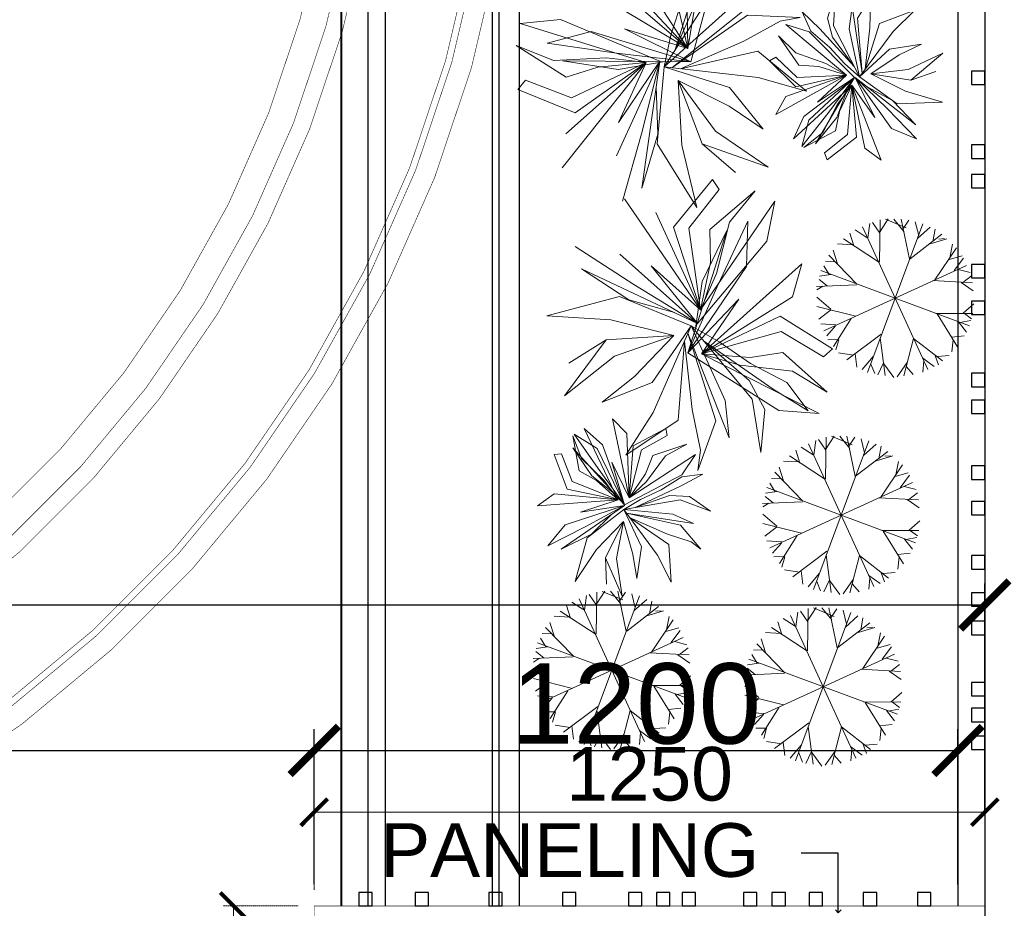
# Model space of a CAD drawing. Header units: millimetres. Extents: x 0 to 3025797, y 0 to 2968463.
# Tile 20 of 26: x 142206 to 144041, y 452282 to 453938. Entities that reach past the tile are written whole.
import ezdxf
from ezdxf import colors
from ezdxf.entities.mleader import LeaderData, LeaderLine
from ezdxf.enums import TextEntityAlignment as Align
from ezdxf.math import Vec2, Vec3

# ---------------------------------------------------------------- set-up
doc = ezdxf.new("R2010")
doc.units = ezdxf.units.MM
doc.header["$PDMODE"] = 35
for name, pattern in [('BIAL-IT1I-KGD-001-IN-DWG-141 LEVEL 2 - OVERALL FIRE EXIT PLAN$0$AD01D000F11$0$HIDDEN', [0.375, 0.25, -0.125]), ('DASH', [1, 0.5, -0.5]), ('DASHED', [0.75, 0.5, -0.25])]:
    doc.linetypes.add(name, pattern=pattern)
doc.layers.get('0').update_dxf_attribs({"color": 252})
doc.layers.get('Defpoints').update_dxf_attribs({"color": 9})
for name, color, linetype, lineweight in [('DIM - ABM', 252, 'Continuous', 20), ('FIX FURNITURE', 252, 'Continuous', 40), ('YD-PLANTS', 252, 'Continuous', 9)]:
    doc.layers.add(name, color=color, linetype=linetype, lineweight=lineweight)
for name, color, linetype in [('DIM - PARTITION LINEOUT', 252, 'Continuous'), ('EXISTING FLOWER BED', 252, 'Continuous'), ('FLR-TEXT', 252, 'Continuous'), ('FURN', 252, 'Continuous'), ('garbage station cloud', 252, 'Continuous'), ('partition', 252, 'Continuous'), ('TEXT', 252, 'Continuous'), ('TEXT-LEGN', 252, 'Continuous'), ('WALL', 252, 'Continuous')]:
    doc.layers.add(name, color=color, linetype=linetype)
doc.styles.add('ARIAL', font='arial.ttf')
doc.styles.add('ROMANS', font='simplex.shx', dxfattribs={"width": 0.75})
doc.styles.get("Standard").update_dxf_attribs({"font": 'arial.ttf'})
doc.dimstyles.new('DIM 20', dxfattribs={"dimtxt": 40, "dimasz": 10, "dimexe": 15, "dimexo": 0, "dimgap": 0.09, "dimtad": 0, "dimdec": 0, "dimzin": 0, "dimdsep": 46, "dimtxsty": 'ROMANS', "dimblk": 'OPEN90', "dimcen": 0.09, "dimclrd": 8, "dimclre": 8, "dimclrt": 7, "dimadec": 0, "dimazin": 0, "dimtfac": 1, "dimtdec": 0, "dimtofl": 0, "dimtmove": 0, "dimatfit": 3, "dimldrblk": 'OPEN90', "dimfxl": 150, "dimtolj": 1, "dimtzin": 0, "dimlwd": -1, "dimarcsym": 0})
doc.dimstyles.new('DIM 50', dxfattribs={"dimtxt": 100, "dimasz": 50, "dimexe": 20, "dimexo": 30, "dimgap": 20, "dimtad": 1, "dimdec": 0, "dimzin": 0, "dimdsep": 46, "dimtxsty": 'ARIAL', "dimblk": 'ARCHTICK', "dimcen": 0, "dimclrd": 8, "dimclre": 8, "dimclrt": 256, "dimadec": 0, "dimazin": 0, "dimtfac": 1, "dimtdec": 0, "dimtmove": 2, "dimatfit": 3, "dimfxl": 100, "dimtolj": 1, "dimtzin": 0, "dimlwd": -1, "dimlwe": -1, "dimarcsym": 0})
doc.dimstyles.new('DIM 75', dxfattribs={"dimtxt": 150, "dimasz": 90, "dimexe": 40, "dimexo": 40, "dimgap": 10, "dimtad": 1, "dimdec": 0, "dimzin": 0, "dimdsep": 46, "dimtxsty": 'ARIAL', "dimblk": 'ARCHTICK', "dimcen": 0, "dimclrd": 8, "dimclre": 8, "dimclrt": 256, "dimadec": 0, "dimazin": 0, "dimtfac": 1, "dimtdec": 0, "dimtmove": 2, "dimatfit": 3, "dimfxl": 100, "dimtolj": 1, "dimtzin": 0, "dimlwd": -1, "dimlwe": -1, "dimarcsym": 0})

# ---------------------------------------------------------------- blocks, each defined once
blk = doc.blocks.new('_ArchTick')
at = {"color": 0, "linetype": 'ByBlock', "const_width": 0.15}
blk.add_lwpolyline([(-0.5, -0.5), (0.5, 0.5)], dxfattribs=at)
blk = doc.blocks.new('*D2966')
at = {"layer": 'Defpoints', "color": 0, "transparency": 16777216}
for p in [(144004.8913288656, 452847.4349473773), (137469.9972734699, 452423.5070647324), (144004.8913288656, 452423.5844488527)]:
    blk.add_point(p, dxfattribs=at)
at = {"layer": 'DIM - PARTITION LINEOUT', "color": 8, "transparency": 16777216}
for p, q in [((137469.9972734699, 452463.5070647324), (137469.9972734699, 452887.4349473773)), ((144004.8913288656, 452463.5844488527), (144004.8913288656, 452887.4349473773)), ((137469.9972734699, 452847.4349473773), (144004.8913288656, 452847.4349473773))]:
    blk.add_line(p, q, dxfattribs=at)
at = {"layer": 'DIM - PARTITION LINEOUT', "color": 8, "transparency": 16777216, "xscale": 90, "yscale": 90, "zscale": 90, "rotation": 180}
blk.add_blockref('_ArchTick', (137469.9972734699, 452847.4349473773), dxfattribs=at)
at = {"layer": 'DIM - PARTITION LINEOUT', "color": 8, "transparency": 16777216, "xscale": 90, "yscale": 90, "zscale": 90}
blk.add_blockref('_ArchTick', (144004.8913288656, 452847.4349473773), dxfattribs=at)
at = {"layer": 'DIM - PARTITION LINEOUT', "transparency": 16777216, "insert": (140737.4443011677, 452934.0720551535), "char_height": 150, "attachment_point": 5, "style": 'ARIAL'}
blk.add_mtext('\\A1;6535', dxfattribs=at)
blk = doc.blocks.new('d')
at = {"color": 0, "lineweight": 0}
for p, q in [((-44292.46833898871, -9116.479062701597, -311.1241693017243), (-44280.24434144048, -9246.064545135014, -311.1241693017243)), ((-44165.35143663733, -9133.253126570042, -311.1241693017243), (-44240.12054666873, -9373.112610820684, -311.1241693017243)), ((-44314.13268855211, -9239.197683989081, -311.1241693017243), (-44426.403686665, -9155.144435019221, -311.1241693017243)), ((-44426.403686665, -9155.144435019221, -311.1241693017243), (-44358.17311570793, -9253.638674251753, -311.1241693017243)), ((-44263.1564101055, -9384.392460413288, -311.1241693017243), (-44317.63035980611, -9151.754549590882, -311.1241693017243)), ((-44317.63035980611, -9151.754549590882, -311.1241693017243), (-44308.54909142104, -9256.601908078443, -311.1241693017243)), ((-44263.15641014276, -9384.39246055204, -311.1241693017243), (-44251.72035762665, -9190.67071914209, -311.1241693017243)), ((-44240.12054666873, -9373.112610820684, -311.1241693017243), (-44149.0598162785, -9195.020824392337, -311.1241693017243)), ((-44392.7022800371, -9269.542296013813, -311.1241693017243), (-44469.81669503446, -9242.206235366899, -311.1241693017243)), ((-44469.81669503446, -9242.206235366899, -311.1241693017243), (-44392.7022800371, -9269.542296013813, -311.1241693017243)), ((-44274.43896598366, -9377.728130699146, -311.1241693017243), (-44314.13268855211, -9239.197683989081, -311.1241693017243)), ((-44280.24434144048, -9246.064545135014, -311.1241693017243), (-44263.1564101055, -9384.392460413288, -311.1241693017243)), ((-44232.61635903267, -9249.893770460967, -311.1241693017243), (-44263.15641014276, -9384.39246055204, -311.1241693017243)), ((-44150.5877630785, -9237.76773164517, -311.1241693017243), (-44240.12054666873, -9373.112610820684, -311.1241693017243)), ((-44240.12054666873, -9373.112610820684, -311.1241693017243), (-44232.61635903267, -9249.893770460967, -311.1241693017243)), ((-44035.5777435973, -9240.015424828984, -311.1241693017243), (-44150.5877630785, -9237.76773164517, -311.1241693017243)), ((-44042.32822387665, -9261.351675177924, -311.1241693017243), (-44035.5777435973, -9240.015424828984, -311.1241693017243)), ((-44358.17311570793, -9253.638674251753, -311.1241693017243), (-44308.1663161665, -9363.555312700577, -311.1241693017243)), ((-44308.54909142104, -9256.601908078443, -311.1241693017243), (-44273.97518350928, -9338.18951652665, -311.1241693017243)), ((-44240.12054666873, -9373.112610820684, -311.1241693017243), (-44134.04689784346, -9261.48188232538, -311.1241693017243)), ((-44134.04689784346, -9261.48188232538, -311.1241693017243), (-44042.32822387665, -9261.351675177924, -311.1241693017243)), ((-44392.7022800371, -9269.542296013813, -311.1241693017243), (-44522.9050238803, -9273.318380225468, -311.1241693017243)), ((-44522.9050238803, -9273.318380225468, -311.1241693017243), (-44407.05315057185, -9300.608860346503, -311.1241693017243)), ((-44308.1663161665, -9363.555312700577, -311.1241693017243), (-44392.7022800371, -9269.542296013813, -311.1241693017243)), ((-44407.05315057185, -9300.608860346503, -311.1241693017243), (-44308.1663161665, -9363.555312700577, -311.1241693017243)), ((-44111.43227224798, -9293.560636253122, -311.1241693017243), (-44159.16871278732, -9332.6168391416, -311.1241693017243)), ((-44002.73595421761, -9314.980904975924, -311.1241693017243), (-44111.43227224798, -9293.560636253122, -311.1241693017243)), ((-44317.31215315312, -9404.261257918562, -311.1241693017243), (-44093.87802041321, -9319.614952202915, -311.1241693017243)), ((-44093.87802041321, -9319.614952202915, -311.1241693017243), (-44196.61525458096, -9342.429393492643, -311.1241693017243)), ((-44168.13142841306, -9354.531975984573, -311.1241693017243), (-44078.21892153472, -9314.075077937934, -311.1241693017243)), ((-44078.21892153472, -9314.075077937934, -311.1241693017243), (-44002.73595421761, -9314.980904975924, -311.1241693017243)), ((-44620.54721590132, -9326.202525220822, -311.1241693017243), (-44656.21815739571, -9385.289176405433, -311.1241693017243)), ((-44638.93366368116, -9383.80853591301, -311.1241693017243), (-44611.48571910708, -9336.111052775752, -311.1241693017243)), ((-44611.48571910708, -9336.111052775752, -311.1241693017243), (-44620.54721590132, -9326.202525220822, -311.1241693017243)), ((-44571.74147296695, -9331.62707492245, -311.1241693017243), (-44615.48066650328, -9381.681257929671, -311.1241693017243)), ((-44548.03767650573, -9340.037749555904, -311.1241693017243), (-44612.75073028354, -9472.415239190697, -311.1241693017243)), ((-44594.85704470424, -9370.577427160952, -311.1241693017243), (-44571.74147296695, -9331.62707492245, -311.1241693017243)), ((-44567.5378747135, -9331.910105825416, -311.1241693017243), (-44590.42469504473, -9406.577701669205, -311.1241693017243)), ((-44561.92361591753, -9382.385922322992, -311.1241693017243), (-44567.5378747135, -9331.910105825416, -311.1241693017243)), ((-44550.50634738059, -9385.412884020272, -311.1241693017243), (-44548.03767650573, -9340.037749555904, -311.1241693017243)), ((-44413.78417417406, -9353.253925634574, -311.1241693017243), (-44488.68821675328, -9336.16005861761, -311.1241693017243)), ((-44488.68821675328, -9336.16005861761, -311.1241693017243), (-44401.88805393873, -9385.989660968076, -311.1241693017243)), ((-44159.16871278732, -9332.6168391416, -311.1241693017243), (-44240.12054666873, -9373.112610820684, -311.1241693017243)), ((-44055.59519234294, -9339.910575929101, -311.1241693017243), (-44182.44093403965, -9369.099292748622, -311.1241693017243)), ((-44123.77220895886, -9390.077240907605, -311.1241693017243), (-44055.59519234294, -9339.910575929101, -311.1241693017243)), ((-44612.61536773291, -9487.207432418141, -311.1241693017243), (-44589.56863857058, -9345.713759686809, -311.1241693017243)), ((-44589.56863857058, -9345.713759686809, -311.1241693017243), (-44608.53507737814, -9405.94192489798, -311.1241693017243)), ((-44308.1663161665, -9363.555312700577, -311.1241693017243), (-44413.78417417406, -9353.253925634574, -311.1241693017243)), ((-44196.61525458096, -9342.429393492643, -311.1241693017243), (-44272.93712133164, -9387.450117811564, -311.1241693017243)), ((-44240.12054666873, -9373.112610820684, -311.1241693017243), (-44168.13142841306, -9354.531975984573, -311.1241693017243)), ((-43995.12255366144, -9356.203283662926, -311.1241693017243), (-44240.12054666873, -9373.112610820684, -311.1241693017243)), ((-44062.67314461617, -9390.452676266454, -311.1241693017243), (-43995.12255366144, -9356.203283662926, -311.1241693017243)), ((-44677.97171792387, -9371.671159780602, -311.1241693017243), (-44714.95464129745, -9361.606224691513, -311.1241693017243)), ((-44714.95464129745, -9361.606224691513, -311.1241693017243), (-44612.75073028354, -9472.415239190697, -311.1241693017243)), ((-44612.75073028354, -9472.415239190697, -311.1241693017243), (-44677.97171792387, -9371.671159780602, -311.1241693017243)), ((-44600.80877588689, -9429.434405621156, -311.1241693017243), (-44594.85704470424, -9370.577427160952, -311.1241693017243)), ((-44500.87797515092, -9370.314339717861, -311.1241693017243), (-44597.25717174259, -9486.225200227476, -311.1241693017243)), ((-44505.98315629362, -9408.300872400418, -311.1241693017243), (-44500.87797515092, -9370.314339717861, -311.1241693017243)), ((-44274.43896598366, -9377.728130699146, -311.1241693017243), (-44444.87992054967, -9422.369845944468, -311.1241693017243)), ((-44401.88805393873, -9385.989660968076, -311.1241693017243), (-44274.43896598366, -9377.728130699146, -311.1241693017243)), ((-44343.88640769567, -9514.118808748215, -311.1241693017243), (-44274.43896598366, -9377.728130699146, -311.1241693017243)), ((-44182.44093403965, -9369.099292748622, -311.1241693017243), (-44317.31215315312, -9404.261257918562, -311.1241693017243)), ((-44274.43896598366, -9377.728130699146, -311.1241693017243), (-44310.95023321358, -9551.731973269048, -311.1241693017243)), ((-44264.99790555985, -9437.494421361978, -311.1241693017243), (-44274.43896598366, -9377.728130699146, -311.1241693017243)), ((-44656.21815739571, -9385.289176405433, -311.1241693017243), (-44612.75073028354, -9472.415239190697, -311.1241693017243)), ((-44612.75073028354, -9472.415239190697, -311.1241693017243), (-44638.93366368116, -9383.80853591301, -311.1241693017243)), ((-44615.48066650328, -9381.681257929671, -311.1241693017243), (-44609.50740034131, -9418.202700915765, -311.1241693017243)), ((-44613.80030748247, -9487.768979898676, -311.1241693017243), (-44550.50634738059, -9385.412884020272, -311.1241693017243)), ((-44612.61536779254, -9487.207432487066, -311.1241693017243), (-44561.92361591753, -9382.385922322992, -311.1241693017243)), ((-44427.05985850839, -9467.867680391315, -311.1241693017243), (-44304.15277034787, -9385.510739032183, -311.1241693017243)), ((-44304.15277034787, -9385.510739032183, -311.1241693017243), (-44395.57426692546, -9475.962094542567, -311.1241693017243)), ((-44288.36095032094, -9381.374562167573, -311.1241693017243), (-44394.12607617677, -9562.86289810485, -311.1241693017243)), ((-44384.82121496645, -9523.627049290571, -311.1241693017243), (-44288.36095032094, -9381.374562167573, -311.1241693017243)), ((-44317.31215329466, -9404.261257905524, -311.1241693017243), (-44123.77220895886, -9390.077240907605, -311.1241693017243)), ((-44263.15641015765, -9384.392460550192, -311.1241693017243), (-44062.67314461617, -9390.452676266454, -311.1241693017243)), ((-44590.42469504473, -9406.577701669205, -311.1241693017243), (-44612.61536773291, -9487.207432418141, -311.1241693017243)), ((-44608.53507737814, -9405.94192489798, -311.1241693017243), (-44608.03818283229, -9459.106147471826, -311.1241693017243)), ((-44597.25717174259, -9486.225200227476, -311.1241693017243), (-44505.98315629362, -9408.300872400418, -311.1241693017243)), ((-44317.31215330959, -9404.26125789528, -311.1241693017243), (-44296.90840613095, -9603.795598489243, -311.1241693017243)), ((-44179.96239932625, -9416.816632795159, -311.1241693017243), (-44317.31215329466, -9404.261257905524, -311.1241693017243)), ((-44286.77172232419, -9525.937134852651, -311.1241693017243), (-44281.87810682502, -9413.181271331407, -311.1241693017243)), ((-44281.87810682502, -9413.181271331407, -311.1241693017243), (-44271.93481186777, -9571.208841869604, -311.1241693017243)), ((-44711.03026133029, -9423.710110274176, -311.1241693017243), (-44761.8057712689, -9422.625885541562, -311.1241693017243)), ((-44761.8057712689, -9422.625885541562, -311.1241693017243), (-44690.80398014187, -9455.149754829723, -311.1241693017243)), ((-44613.80030748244, -9487.768979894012, -311.1241693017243), (-44711.03026133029, -9423.710110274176, -311.1241693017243)), ((-44612.75073028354, -9472.415239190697, -311.1241693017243), (-44674.52586159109, -9431.550296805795, -311.1241693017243)), ((-44674.52586159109, -9431.550296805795, -311.1241693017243), (-44613.80030748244, -9487.768979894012, -311.1241693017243)), ((-44609.50740034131, -9418.202700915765, -311.1241693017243), (-44612.75073028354, -9472.415239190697, -311.1241693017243)), ((-44612.75073028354, -9472.415239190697, -311.1241693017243), (-44600.80877588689, -9429.434405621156, -311.1241693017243)), ((-44564.88647742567, -9419.60501926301, -311.1241693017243), (-44612.61536779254, -9487.207432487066, -311.1241693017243)), ((-44597.25717174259, -9486.225200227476, -311.1241693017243), (-44564.88647742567, -9419.60501926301, -311.1241693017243)), ((-44516.61672941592, -9431.658845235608, -311.1241693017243), (-44597.25717174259, -9486.225200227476, -311.1241693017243)), ((-44444.87992054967, -9422.369845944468, -311.1241693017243), (-44538.50643886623, -9431.627552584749, -311.1241693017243)), ((-44538.50643886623, -9431.627552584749, -311.1241693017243), (-44427.05985850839, -9467.867680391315, -311.1241693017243)), ((-44453.34584173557, -9459.234979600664, -311.1241693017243), (-44516.61672941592, -9431.658845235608, -311.1241693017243)), ((-44303.09592644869, -9425.610377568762, -311.1241693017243), (-44179.96239932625, -9416.816632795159, -311.1241693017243)), ((-44254.05856919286, -9666.24553607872, -311.1241693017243), (-44303.09592644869, -9425.610377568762, -311.1241693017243)), ((-44303.09592644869, -9425.610377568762, -311.1241693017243), (-44275.19356844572, -9494.524320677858, -311.1241693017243)), ((-44252.2887047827, -9500.521879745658, -311.1241693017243), (-44303.09592644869, -9425.610377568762, -311.1241693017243)), ((-44303.09592644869, -9425.610377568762, -311.1241693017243), (-44178.46423128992, -9516.053614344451, -311.1241693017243)), ((-44157.13580849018, -9496.5328677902, -311.1241693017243), (-44303.09592644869, -9425.610377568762, -311.1241693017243)), ((-44303.09592644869, -9425.610377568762, -311.1241693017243), (-44114.56016778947, -9492.416131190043, -311.1241693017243)), ((-44055.47701299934, -9468.129381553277, -311.1241693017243), (-44303.09592644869, -9425.610377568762, -311.1241693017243)), ((-44613.80030754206, -9487.768979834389, -311.1241693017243), (-44751.02469684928, -9446.283101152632, -311.1241693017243)), ((-44751.02469684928, -9446.283101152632, -311.1241693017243), (-44693.82003074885, -9473.018543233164, -311.1241693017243)), ((-44597.25717174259, -9486.225200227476, -311.1241693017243), (-44512.87197881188, -9448.59764278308, -311.1241693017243)), ((-44512.87197881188, -9448.59764278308, -311.1241693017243), (-44461.97427488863, -9469.522826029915, -311.1241693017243)), ((-44260.80096063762, -9508.086275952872, -311.1241693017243), (-44264.99790555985, -9437.494421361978, -311.1241693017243)), ((-44690.80398014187, -9455.149754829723, -311.1241693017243), (-44613.80030754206, -9487.768979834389, -311.1241693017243)), ((-44461.97427488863, -9469.522826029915, -311.1241693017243), (-44453.34584173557, -9459.234979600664, -311.1241693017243)), ((-44114.56016778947, -9492.416131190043, -311.1241693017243), (-44055.47701299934, -9468.129381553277, -311.1241693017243)), ((-44704.53861001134, -9470.698598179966, -311.1241693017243), (-44781.89525876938, -9503.820345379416, -311.1241693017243)), ((-44620.64796160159, -9491.632268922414, -311.1241693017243), (-44704.53861001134, -9470.698598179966, -311.1241693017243)), ((-44693.82003074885, -9473.018543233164, -311.1241693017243), (-44641.05369344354, -9479.529696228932, -311.1241693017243)), ((-44612.61536779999, -9487.207432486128, -311.1241693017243), (-44502.81315891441, -9536.465636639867, -311.1241693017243)), ((-44543.08984689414, -9482.298444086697, -311.1241693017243), (-44597.25717174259, -9486.225200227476, -311.1241693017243)), ((-44457.50826838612, -9532.935189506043, -311.1241693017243), (-44597.25717174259, -9486.225200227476, -311.1241693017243)), ((-44597.25717174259, -9486.225200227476, -311.1241693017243), (-44553.07772909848, -9492.400892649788, -311.1241693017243)), ((-44507.67360372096, -9471.565996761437, -311.1241693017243), (-44543.08984689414, -9482.298444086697, -311.1241693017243)), ((-44452.29357246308, -9508.329979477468, -311.1241693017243), (-44507.67360372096, -9471.565996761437, -311.1241693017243)), ((-44395.57426692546, -9475.962094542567, -311.1241693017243), (-44445.12239152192, -9535.269538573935, -311.1241693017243)), ((-44781.89525876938, -9503.820345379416, -311.1241693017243), (-44710.24697949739, -9497.914972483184, -311.1241693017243)), ((-44638.13057891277, -9504.9056687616, -311.1241693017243), (-44712.34196452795, -9520.627939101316, -311.1241693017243)), ((-44710.24697949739, -9497.914972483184, -311.1241693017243), (-44638.13057891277, -9504.9056687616, -311.1241693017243)), ((-44700.5045653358, -9537.404839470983, -311.1241693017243), (-44638.13057891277, -9504.9056687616, -311.1241693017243)), ((-44638.13057891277, -9504.9056687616, -311.1241693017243), (-44675.16869406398, -9556.695901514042, -311.1241693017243)), ((-44654.58987093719, -9560.335216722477, -311.1241693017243), (-44620.64796160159, -9491.632268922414, -311.1241693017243)), ((-44620.64796160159, -9491.632268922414, -311.1241693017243), (-44648.58373228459, -9593.58850139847, -311.1241693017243)), ((-44577.95133437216, -9592.758243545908, -311.1241693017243), (-44622.9298155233, -9499.960273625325, -311.1241693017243)), ((-44622.9298155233, -9499.960273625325, -311.1241693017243), (-44560.35524764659, -9609.363945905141, -311.1241693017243)), ((-44570.61151890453, -9568.635421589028, -311.1241693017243), (-44620.64796160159, -9491.632268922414, -311.1241693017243)), ((-44620.64796160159, -9491.632268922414, -311.1241693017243), (-44541.18629296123, -9562.805232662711, -311.1241693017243)), ((-44586.7601678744, -9504.656437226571, -311.1241693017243), (-44620.64796160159, -9491.632268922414, -311.1241693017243)), ((-44547.33613090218, -9542.5032583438, -311.1241693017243), (-44604.45771159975, -9506.13370208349, -311.1241693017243)), ((-44604.45771159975, -9506.13370208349, -311.1241693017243), (-44519.36118875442, -9548.37528562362, -311.1241693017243)), ((-44548.8204807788, -9523.653197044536, -311.1241693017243), (-44586.7601678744, -9504.656437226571, -311.1241693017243)), ((-44553.07772909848, -9492.400892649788, -311.1241693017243), (-44493.94964423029, -9490.547086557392, -311.1241693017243)), ((-44493.94964423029, -9490.547086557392, -311.1241693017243), (-44452.29357246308, -9508.329979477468, -311.1241693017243)), ((-44275.19356844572, -9494.524320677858, -311.1241693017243), (-44223.24442576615, -9578.323521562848, -311.1241693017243)), ((-44207.28421542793, -9542.697117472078, -311.1241693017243), (-44252.2887047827, -9500.521879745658, -311.1241693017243)), ((-44144.21279025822, -9610.836639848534, -311.1241693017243), (-44157.13580849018, -9496.5328677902, -311.1241693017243)), ((-44712.34196452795, -9520.627939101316, -311.1241693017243), (-44749.680522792, -9552.496946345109, -311.1241693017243)), ((-44749.680522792, -9552.496946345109, -311.1241693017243), (-44712.34196452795, -9520.627939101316, -311.1241693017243)), ((-44712.34196452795, -9520.627939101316, -311.1241693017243), (-44749.44067676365, -9589.416094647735, -311.1241693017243)), ((-44619.59634542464, -9597.97827587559, -311.1241693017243), (-44625.51814100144, -9509.406797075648, -311.1241693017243)), ((-44625.51814100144, -9509.406797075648, -311.1241693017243), (-44605.94468696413, -9584.046206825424, -311.1241693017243)), ((-44505.45614323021, -9538.53137707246, -311.1241693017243), (-44548.8204807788, -9523.653197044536, -311.1241693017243)), ((-44477.61167701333, -9554.808980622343, -311.1241693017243), (-44384.82121496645, -9523.627049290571, -311.1241693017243)), ((-44394.12607617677, -9562.86289810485, -311.1241693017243), (-44343.88640769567, -9514.118808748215, -311.1241693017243)), ((-44246.13881579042, -9583.075789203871, -311.1241693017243), (-44260.80096063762, -9508.086275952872, -311.1241693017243)), ((-44178.46423128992, -9516.053614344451, -311.1241693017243), (-44166.2523784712, -9606.955774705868, -311.1241693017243)), ((-44749.44067676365, -9589.416094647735, -311.1241693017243), (-44700.5045653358, -9537.404839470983, -311.1241693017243)), ((-44525.45333676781, -9572.2641125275, -311.1241693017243), (-44547.33613090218, -9542.5032583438, -311.1241693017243)), ((-44477.2388993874, -9566.352285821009, -311.1241693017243), (-44505.45614323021, -9538.53137707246, -311.1241693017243)), ((-44502.81315891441, -9536.465636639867, -311.1241693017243), (-44457.50826838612, -9532.935189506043, -311.1241693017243)), ((-44445.12239152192, -9535.269538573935, -311.1241693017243), (-44477.61167701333, -9554.808980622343, -311.1241693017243)), ((-44311.49215347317, -9582.322939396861, -311.1241693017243), (-44286.77172232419, -9525.937134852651, -311.1241693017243)), ((-44214.19842767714, -9653.267959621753, -311.1241693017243), (-44207.28421542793, -9542.697117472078, -311.1241693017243)), ((-44675.16869406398, -9556.695901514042, -311.1241693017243), (-44706.52214067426, -9590.489023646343, -311.1241693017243)), ((-44706.52214067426, -9590.489023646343, -311.1241693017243), (-44654.58987093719, -9560.335216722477, -311.1241693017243)), ((-44519.36118875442, -9548.37528562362, -311.1241693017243), (-44477.2388993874, -9566.352285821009, -311.1241693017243)), ((-44310.95023321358, -9551.731973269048, -311.1241693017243), (-44378.8487164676, -9626.194188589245, -311.1241693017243)), ((-44560.35524764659, -9609.363945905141, -311.1241693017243), (-44570.61151890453, -9568.635421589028, -311.1241693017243)), ((-44541.18629296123, -9562.805232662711, -311.1241693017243), (-44522.86413588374, -9620.424984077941, -311.1241693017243)), ((-44522.86413588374, -9620.424984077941, -311.1241693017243), (-44525.45333676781, -9572.2641125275, -311.1241693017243)), ((-44271.93481186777, -9571.208841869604, -311.1241693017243), (-44262.78046881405, -9646.987963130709, -311.1241693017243)), ((-44223.24442576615, -9578.323521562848, -311.1241693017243), (-44214.19842767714, -9653.267959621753, -311.1241693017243)), ((-44648.58373228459, -9593.58850139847, -311.1241693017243), (-44671.86124230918, -9645.01557939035, -311.1241693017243)), ((-44671.86124230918, -9645.01557939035, -311.1241693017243), (-44619.59634542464, -9597.97827587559, -311.1241693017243)), ((-44605.94468696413, -9584.046206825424, -311.1241693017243), (-44589.99207244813, -9627.584400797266, -311.1241693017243)), ((-44589.58586619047, -9650.328161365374, -311.1241693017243), (-44577.95133437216, -9592.758243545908, -311.1241693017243)), ((-44378.8487164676, -9626.194188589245, -311.1241693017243), (-44311.49215347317, -9582.322939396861, -311.1241693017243)), ((-44262.78046881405, -9646.987963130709, -311.1241693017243), (-44246.13881579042, -9583.075789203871, -311.1241693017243)), ((-44296.90840613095, -9603.795598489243, -311.1241693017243), (-44254.05856919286, -9666.24553607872, -311.1241693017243)), ((-44166.2523784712, -9606.955774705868, -311.1241693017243), (-44144.21279025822, -9610.836639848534, -311.1241693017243)), ((-44589.99207244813, -9627.584400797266, -311.1241693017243), (-44589.58586619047, -9650.328161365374, -311.1241693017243))]:
    blk.add_line(p, q, dxfattribs=at)
blk = doc.blocks.new('A$C024C3563')
at = {"layer": 'YD-PLANTS', "lineweight": 0}
for p, q in [((1.07108794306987, 123.7263694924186), (-43.93739501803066, 244.0938658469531)), ((-33.22195771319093, 217.3485718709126), (-24.64869629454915, 245.7665861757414)), ((1.07108794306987, 212.3304108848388), (-18.21761078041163, 245.7665861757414)), ((-2.91038304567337e-11, -299.3898329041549), (-2.91038304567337e-11, 247.5486942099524)), ((1.07108794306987, 207.3168077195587), (24.64413845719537, 245.7665861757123)), ((58.93718409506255, 203.9713670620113), (39.64848537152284, 242.4211455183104)), ((-101.8034911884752, 75.24938470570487), (-142.5230645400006, 205.6440873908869)), ((-129.6654513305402, 168.8670292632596), (-116.8032803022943, 217.3485718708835)), ((-33.22195771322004, 212.3304108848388), (-76.08370695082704, 235.7348220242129)), ((1.071087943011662, 128.7445304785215), (82.51023462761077, 234.0621016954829)), ((65.3637117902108, 212.3304108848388), (106.0878429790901, 222.3621750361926)), ((138.2341548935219, 180.566955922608), (121.0876320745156, 217.3485718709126)), ((-168.2382909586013, 143.7898977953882), (-172.5272005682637, 185.5851169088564)), ((-131.8076272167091, 173.8806324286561), (-163.9539391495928, 193.9441607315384)), ((108.2300188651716, 81.93570819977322), (146.8074163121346, 202.2986467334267)), ((136.0919789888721, 170.5397495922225), (163.9539391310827, 193.9441607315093)), ((161.8072054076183, 135.4308539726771), (174.6693764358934, 182.2396762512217)), ((-189.6737233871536, 101.9946786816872), (-217.535683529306, 140.4444571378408)), ((-159.6695873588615, 132.0854133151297), (-211.1045980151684, 147.1353384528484)), ((-191.4284844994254, -217.3490538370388), (191.4284844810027, 165.5079151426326)), ((-191.4284844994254, 165.5079151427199), (191.4284844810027, -217.3490538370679)), ((168.2382909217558, 142.1171774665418), (206.8156883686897, 152.1489416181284)), ((-196.1002510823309, 101.9946786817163), (-243.2509099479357, 95.3083551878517)), ((-106.0878429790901, 80.26298787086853), (-236.8243822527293, 112.026442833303)), ((208.9578642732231, 93.63563485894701), (226.1043870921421, 123.7263694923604)), ((-217.535683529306, 21.75423893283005), (-253.9663472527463, 70.23122371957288)), ((108.2300188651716, 81.93570819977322), (241.1041762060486, 95.3083551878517)), ((193.9580751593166, 90.29475202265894), (251.8196135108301, 75.24938470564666)), ((-144.6652404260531, -25.05458334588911), (-262.5396086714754, 48.4995329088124)), ((-243.1323630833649, 44.51626443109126), (-251.6355425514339, 62.07792719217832)), ((146.8074163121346, -26.7273036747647), (262.5350508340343, 35.12688592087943)), ((226.1043870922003, 16.73607794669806), (258.2506990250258, 65.21762055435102)), ((-228.2511208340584, 28.44056242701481), (-271.1128700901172, 20.0815186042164)), ((-219.6778594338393, -25.0545833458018), (-271.1128700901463, 1.690710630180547)), ((226.1043870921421, 13.39519511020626), (268.9661363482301, 10.04975445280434)), ((273.4692635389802, -25.92056934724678), (-273.4692635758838, -25.92056934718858)), ((-230.3932967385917, -25.05458334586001), (-271.1128700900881, -53.47715547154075)), ((-142.5230645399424, -26.7273036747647), (-262.5396086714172, -101.9541402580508)), ((133.9452452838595, -28.40002400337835), (258.2506990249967, -108.6404637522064)), ((215.3889497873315, -26.7273036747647), (271.1128700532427, -46.78627415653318)), ((243.2509099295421, -25.05458334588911), (268.9661363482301, -1.650172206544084)), ((228.2465629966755, -88.58149327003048), (268.966136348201, -66.84980245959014)), ((-232.5354726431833, -83.56789010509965), (-268.9706941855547, -75.20884628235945)), ((-226.1043871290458, -78.54972911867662), (-253.9663472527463, -125.3585513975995)), ((-243.5960526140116, -152.3084602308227), (-240.916243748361, -74.59340151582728)), ((234.6776485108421, -91.92693392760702), (245.3930858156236, -143.74935937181)), ((-97.514581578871, -120.3449482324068), (-234.6776485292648, -168.826490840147)), ((-97.514581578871, -123.6903888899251), (-129.6654513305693, -264.1122979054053)), ((106.0878429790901, -132.0448748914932), (121.0876320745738, -269.1304588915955)), ((-193.9580751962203, -155.4492860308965), (-247.5398195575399, -143.7493593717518)), ((-191.8158992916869, -153.7811235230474), (-217.5356835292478, -190.5581816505)), ((1.071087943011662, -167.1537705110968), (-58.9371841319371, -292.5348700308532)), ((3.213263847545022, -167.1537705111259), (56.79500820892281, -294.2030325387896)), ((118.9454561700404, -143.74935937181), (230.3887389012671, -167.153770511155)), ((202.5267787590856, -158.7947266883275), (238.9620003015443, -155.4492860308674)), ((202.5267787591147, -160.4674470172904), (215.3889497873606, -193.8990644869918)), ((-161.811763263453, -187.2127409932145), (-211.1045980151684, -197.2445051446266)), ((-161.8117632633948, -188.88546132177), (-172.5272005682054, -237.3670039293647)), ((157.5228536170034, -185.5400206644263), (172.5226427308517, -235.6942836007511)), ((161.8072054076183, -185.5400206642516), (204.6735124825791, -202.2581083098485)), ((-118.9454561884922, -222.3216366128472), (-155.3806777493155, -250.7396509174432)), ((-121.0921899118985, -227.3352397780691), (-106.0878429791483, -277.4895027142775)), ((112.5143706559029, -220.6489162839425), (91.08349602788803, -280.8303855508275)), ((116.8032802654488, -220.6489162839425), (159.6650295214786, -247.3987680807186)), ((-41.7952191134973, -254.0850915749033), (-80.3726165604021, -284.1758262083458)), ((-46.07957092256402, -262.44413539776), (-35.36413359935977, -295.8757528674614)), ((3.21326384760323, -267.4577385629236), (-18.21761078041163, -295.8757528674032)), ((1.071087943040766, -262.4441353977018), (20.35978664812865, -297.5484731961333)), ((41.79066129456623, -260.7714150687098), (31.07522397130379, -294.2030325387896)), ((48.22174680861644, -274.1440620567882), (67.51044553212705, -289.1894293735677))]:
    blk.add_line(p, q, dxfattribs=at)
blk = doc.blocks.new('*D3416')
at = {"layer": 'Defpoints', "color": 0, "transparency": 16777216}
for p in [(142754.8671046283, 452286.6049093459), (142604.6250738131, 451636.6819895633), (142754.8670988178, 451636.6819895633)]:
    blk.add_point(p, dxfattribs=at)
at = {"layer": 'DIM - ABM', "color": 8, "linetype": 'DASHED', "transparency": 16777216}
for p, q in [((142724.8671046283, 452286.6049093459), (142584.6250738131, 452286.6049093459)), ((142724.8670988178, 451636.6819895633), (142584.6250738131, 451636.6819895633))]:
    blk.add_line(p, q, dxfattribs=at)
at = {"layer": 'DIM - ABM', "color": 8, "transparency": 16777216}
blk.add_line((142604.6250738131, 452286.6049093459), (142604.6250738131, 451636.6819895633), dxfattribs=at)
at = {"layer": 'DIM - ABM', "color": 8, "transparency": 16777216, "xscale": 50, "yscale": 50, "zscale": 50}
for p, rotation in [((142604.6250738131, 452286.6049093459), 90), ((142604.6250738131, 451636.6819895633), 270)]:
    blk.add_blockref('_ArchTick', p, dxfattribs=dict(at, rotation=rotation))
at = {"layer": 'DIM - ABM', "transparency": 16777216, "insert": (142533.567775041, 451961.6434494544), "char_height": 100, "attachment_point": 5, "rotation": 90, "style": 'ARIAL'}
blk.add_mtext('\\A1;650', dxfattribs=at)
blk = doc.blocks.new('*D3417')
at = {"layer": 'Defpoints', "color": 0, "transparency": 16777216}
for p in [(142754.8671046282, 452461.1105621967), (142754.8671046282, 452286.6049093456), (144004.8661296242, 452286.6049093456)]:
    blk.add_point(p, dxfattribs=at)
at = {"layer": 'DIM - ABM', "color": 8, "linetype": 'DASHED', "transparency": 16777216}
for p, q in [((142754.8671046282, 452316.6049093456), (142754.8671046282, 452481.1105621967)), ((144004.8661296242, 452316.6049093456), (144004.8661296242, 452481.1105621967))]:
    blk.add_line(p, q, dxfattribs=at)
at = {"layer": 'DIM - ABM', "color": 8, "transparency": 16777216}
blk.add_line((144004.8661296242, 452461.1105621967), (142754.8671046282, 452461.1105621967), dxfattribs=at)
at = {"layer": 'DIM - ABM', "color": 8, "transparency": 16777216, "xscale": 50, "yscale": 50, "zscale": 50, "rotation": 180}
blk.add_blockref('_ArchTick', (142754.8671046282, 452461.1105621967), dxfattribs=at)
at = {"layer": 'DIM - ABM', "color": 8, "transparency": 16777216, "xscale": 50, "yscale": 50, "zscale": 50}
blk.add_blockref('_ArchTick', (144004.8661296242, 452461.1105621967), dxfattribs=at)
at = {"layer": 'DIM - ABM', "transparency": 16777216, "insert": (143379.8666171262, 452532.1678609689), "char_height": 100, "attachment_point": 5, "style": 'ARIAL'}
blk.add_mtext('\\A1;1250', dxfattribs=at)
blk = doc.blocks.new('_Open90')
at = {"color": 0, "linetype": 'ByBlock', "lineweight": -2}
for p, q in [((0, 0), (-1, 0)), ((-0.5, 0.5), (0, 0)), ((0, 0), (-0.5, -0.5))]:
    blk.add_line(p, q, dxfattribs=at)
blk = doc.blocks.new('*D3437')
at = {"layer": 'Defpoints', "color": 0, "transparency": 16777216}
for p in [(142754.8671046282, 452576.2490870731), (138669.8948473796, 452286.6049093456), (142754.8671046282, 452286.6049093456)]:
    blk.add_point(p, dxfattribs=at)
at = {"layer": 'DIM - PARTITION LINEOUT', "color": 8, "transparency": 16777216}
for p, q in [((138669.8948473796, 452326.6049093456), (138669.8948473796, 452616.2490870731)), ((142754.8671046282, 452326.6049093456), (142754.8671046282, 452616.2490870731)), ((138669.8948473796, 452576.2490870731), (142754.8671046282, 452576.2490870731))]:
    blk.add_line(p, q, dxfattribs=at)
at = {"layer": 'DIM - PARTITION LINEOUT', "color": 8, "transparency": 16777216, "xscale": 90, "yscale": 90, "zscale": 90, "rotation": 180}
blk.add_blockref('_ArchTick', (138669.8948473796, 452576.2490870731), dxfattribs=at)
at = {"layer": 'DIM - PARTITION LINEOUT', "color": 8, "transparency": 16777216, "xscale": 90, "yscale": 90, "zscale": 90}
blk.add_blockref('_ArchTick', (142754.8671046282, 452576.2490870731), dxfattribs=at)
at = {"layer": 'DIM - PARTITION LINEOUT', "transparency": 16777216, "insert": (140712.3809760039, 452662.8350352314), "char_height": 150, "attachment_point": 5, "style": 'ARIAL'}
blk.add_mtext('\\A1;4085', dxfattribs=at)
blk = doc.blocks.new('*D3438')
at = {"layer": 'Defpoints', "color": 0, "transparency": 16777216}
for p in [(143954.8661296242, 452576.2490870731), (142754.8671046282, 452286.6049093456), (143954.8661296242, 452286.6049093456)]:
    blk.add_point(p, dxfattribs=at)
at = {"layer": 'DIM - PARTITION LINEOUT', "color": 8, "transparency": 16777216}
for p, q in [((142754.8671046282, 452326.6049093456), (142754.8671046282, 452616.2490870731)), ((143954.8661296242, 452326.6049093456), (143954.8661296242, 452616.2490870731)), ((142754.8671046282, 452576.2490870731), (143954.8661296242, 452576.2490870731))]:
    blk.add_line(p, q, dxfattribs=at)
at = {"layer": 'DIM - PARTITION LINEOUT', "color": 8, "transparency": 16777216, "xscale": 90, "yscale": 90, "zscale": 90, "rotation": 180}
blk.add_blockref('_ArchTick', (142754.8671046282, 452576.2490870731), dxfattribs=at)
at = {"layer": 'DIM - PARTITION LINEOUT', "color": 8, "transparency": 16777216, "xscale": 90, "yscale": 90, "zscale": 90}
blk.add_blockref('_ArchTick', (143954.8661296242, 452576.2490870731), dxfattribs=at)
at = {"layer": 'DIM - PARTITION LINEOUT', "transparency": 16777216, "insert": (143354.8666171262, 452662.8350352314), "char_height": 150, "attachment_point": 5, "style": 'ARIAL'}
blk.add_mtext('\\A1;1200', dxfattribs=at)
blk = doc.blocks.new('_TagSlot')
at = {"color": 0, "linetype": 'ByBlock', "lineweight": -2, "transparency": 16777216}
for p, q in [((-4, 4), (4, 4)), ((-4, -4), (4, -4))]:
    blk.add_line(p, q, dxfattribs=at)
for centre, start, end in [((-4, 0), 90, 270), ((4, 0), 270, 90)]:
    blk.add_arc(centre, 4, start, end, dxfattribs=at)
at = {"layer": 'FURN', "color": 0, "transparency": 16777216, "style": 'ARIAL'}
blk.add_attdef('M-01', text='', height=2.5, dxfattribs=at).set_placement((0, -1.5), align=Align.CENTER)
blk = doc.blocks.new('_DotSmall')
at = {"color": 0, "linetype": 'ByBlock', "const_width": 0.5}
blk.add_lwpolyline([(-0.0625, 0, 1), (0.0625, 0, 1)], format="xyb", close=True, dxfattribs=at)

msp = doc.modelspace()

# ---------------------------------------------------------------- linework, layer by layer
for p, q in [((144004.8661296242, 469844.1238958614), (144004.8661296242, 451086.6049093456)), ((144004.8913288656, 469846.5622387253), (144004.8913288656, 451044.1238958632))]:
    msp.add_line(p, q)
at = {"layer": 'EXISTING FLOWER BED', "color": 6, "linetype": 'DASH', "ltscale": 3, "const_width": 1}
for points in [[(138207.8701666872, 451086.6819894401), (138207.8701666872, 452486.6049093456), (140804.8671046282, 452486.6049093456, 0.4142135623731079), (142804.8671046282, 454486.6049093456, 0.4142135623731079)], [(138257.8701666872, 451086.6819890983), (138257.8701666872, 452436.6049093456), (140804.8671046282, 452436.6049093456, 0.4142135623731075), (142854.8671046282, 454486.6049093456, 0.4142135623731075)], [(138289.8701666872, 451086.6049093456), (138289.8701666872, 452404.6049093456), (140804.8671046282, 452404.6049093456, 0.4142135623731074), (142886.8671046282, 454486.6049093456, 0.4142135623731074)], [(138489.8701666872, 451086.6049093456), (138489.8701666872, 452204.6049093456), (140804.8671046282, 452204.6049093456, 0.4142135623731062), (143086.8671046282, 454486.6049093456, -1.000000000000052)], [(138501.8701666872, 451636.681989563), (138501.8701666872, 452192.6049093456), (140804.8671046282, 452192.6049093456, 0.4142135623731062), (143098.8671046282, 454486.6049093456, 0.4142135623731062)], [(138539.8701666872, 451086.6049093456), (138539.8701666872, 452154.6049093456), (140804.8671046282, 452154.6049093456, 0.414213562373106), (143136.8671046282, 454486.6049093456, 0.414213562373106)]]:
    msp.add_lwpolyline(points, format="xyb", dxfattribs=at)
at = {"layer": 'FIX FURNITURE', "color": 3}
msp.add_line((142804.8671046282, 454486.6049093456), (142804.8671046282, 452286.6049093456), dxfattribs=at)
at = {"layer": 'partition'}
for points in [[(144004.866131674, 453817.2425027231), (144004.866131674, 453842.2425027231), (143979.866131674, 453842.2425027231), (143979.866131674, 453817.2425027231)], [(144004.8661316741, 453679.7667688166), (144004.8661316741, 453704.7667688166), (143979.8661316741, 453704.7667688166), (143979.8661316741, 453679.7667688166)], [(144004.8661323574, 453624.6600681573), (144004.8661323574, 453649.6600681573), (143979.8661323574, 453649.6600681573), (143979.8661323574, 453624.6600681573)], [(144004.866131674, 453456.8687416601), (144004.866131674, 453481.8687416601), (143979.866131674, 453481.8687416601), (143979.866131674, 453456.8687416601)], [(144004.866131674, 453388.865832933), (144004.866131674, 453413.865832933), (143979.866131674, 453413.865832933), (143979.866131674, 453388.865832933)], [(144004.866131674, 453254.2126754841), (144004.866131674, 453279.2126754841), (143979.866131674, 453279.2126754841), (143979.866131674, 453254.2126754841)], [(144004.866131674, 453204.0437597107), (144004.866131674, 453229.0437597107), (143979.866131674, 453229.0437597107), (143979.866131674, 453204.0437597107)], [(144004.866131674, 453081.594342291), (144004.866131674, 453106.594342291), (143979.866131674, 453106.594342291), (143979.866131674, 453081.594342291)], [(144004.8661316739, 453015.5394453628), (144004.8661316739, 453040.5394453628), (143979.8661316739, 453040.5394453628), (143979.8661316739, 453015.5394453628)], [(144004.8661316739, 452914.4371795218), (144004.8661316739, 452939.4371795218), (143979.8661316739, 452939.4371795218), (143979.8661316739, 452914.4371795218)], [(144004.8661316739, 452845.3673019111), (144004.8661316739, 452870.3673019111), (143979.8661316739, 452870.3673019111), (143979.8661316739, 452845.3673019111)], [(144004.866131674, 452792.1102011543), (144004.866131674, 452817.1102011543), (143979.866131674, 452817.1102011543), (143979.866131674, 452792.1102011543)], [(144004.8661316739, 452677.9944131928), (144004.8661316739, 452702.9944131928), (143979.8661316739, 452702.9944131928), (143979.8661316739, 452677.9944131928)], [(144004.8661316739, 452629.9458308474), (144004.8661316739, 452654.9458308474), (143979.8661316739, 452654.9458308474), (143979.8661316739, 452629.9458308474)], [(144004.8661316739, 452577.8684206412), (144004.8661316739, 452602.8684206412), (143979.8661316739, 452602.8684206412), (143979.8661316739, 452577.8684206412)], [(142837.851849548, 452286.6049086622), (142862.851849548, 452286.6049086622), (142862.851849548, 452311.6049086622), (142837.851849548, 452311.6049086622)], [(142942.9585502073, 452286.6049093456), (142967.9585502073, 452286.6049093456), (142967.9585502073, 452311.6049093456), (142942.9585502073, 452311.6049093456)], [(143080.4342841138, 452286.6049093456), (143105.4342841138, 452286.6049093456), (143105.4342841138, 452311.6049093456), (143080.4342841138, 452311.6049093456)], [(143217.6988268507, 452286.6049093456), (143242.6988268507, 452286.6049093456), (143242.6988268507, 452311.6049093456), (143217.6988268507, 452311.6049093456)], [(143340.6814047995, 452286.6049093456), (143365.6814047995, 452286.6049093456), (143365.6814047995, 452311.6049093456), (143340.6814047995, 452311.6049093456)], [(143392.7588150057, 452286.6049093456), (143417.7588150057, 452286.6049093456), (143417.7588150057, 452311.6049093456), (143392.7588150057, 452311.6049093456)], [(143440.8073973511, 452286.6049093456), (143465.8073973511, 452286.6049093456), (143465.8073973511, 452311.6049093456), (143440.8073973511, 452311.6049093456)], [(143554.9231853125, 452286.6049093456), (143579.9231853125, 452286.6049093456), (143579.9231853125, 452311.6049093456), (143554.9231853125, 452311.6049093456)], [(143608.1802860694, 452286.6049093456), (143633.1802860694, 452286.6049093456), (143633.1802860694, 452311.6049093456), (143608.1802860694, 452311.6049093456)], [(143677.2501636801, 452286.6049093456), (143702.2501636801, 452286.6049093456), (143702.2501636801, 452311.6049093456), (143677.2501636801, 452311.6049093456)], [(143778.352429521, 452286.6049093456), (143803.352429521, 452286.6049093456), (143803.352429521, 452311.6049093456), (143778.352429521, 452311.6049093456)], [(143879.454695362, 452286.6049093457), (143904.454695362, 452286.6049093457), (143904.454695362, 452311.6049093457), (143879.454695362, 452311.6049093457)]]:
    msp.add_lwpolyline(points, close=True, dxfattribs=at)
at = {"layer": 'partition', "const_width": 1}
msp.add_lwpolyline([(142754.8671046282, 451086.6049093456), (142754.8671046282, 452286.6049093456), (144004.8661296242, 452286.6049093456)], dxfattribs=at)
at = {"layer": 'WALL', "color": 1, "linetype": 'DASH'}
msp.add_line((142804.8923038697, 469886.5592760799), (142804.8923038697, 452394.1238958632), dxfattribs=at)
at = {"layer": 'WALL'}
for p, q in [((143098.8671046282, 469844.1238958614), (143098.8671046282, 452286.6049093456)), ((142804.8671046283, 469644.1238958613), (142804.8671046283, 452286.6049093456)), ((143954.8661296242, 469594.1238958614), (143954.8661296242, 452286.6049093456))]:
    msp.add_line(p, q, dxfattribs=at)
at = {"layer": 'WALL', "color": 3}
for p, q in [((142854.8671046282, 454486.6049093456), (142854.8671046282, 452286.6049093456)), ((142886.8671046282, 454486.6049093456), (142886.8671046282, 452286.6049093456)), ((143086.8671046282, 454486.6049093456), (143086.8671046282, 452286.6049093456)), ((143136.8671046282, 454486.6049093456), (143136.8671046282, 452286.6049093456))]:
    msp.add_line(p, q, dxfattribs=at)

# ---------------------------------------------------------------- block references
at = {"layer": 'YD-PLANTS', "linetype": 'BIAL-IT1I-KGD-001-IN-DWG-141 LEVEL 2 - OVERALL FIRE EXIT PLAN$0$AD01D000F11$0$HIDDEN', "ltscale": 500}
for p, rotation in [((98735.9682530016, 461107.2647127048, 311.1241693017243), 158.8139016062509), ((163569.4032055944, 493909.6693035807, 311.1241693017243), 51.65592901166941)]:
    msp.add_blockref('d', p, dxfattribs=dict(at, rotation=rotation))
at = {"layer": 'YD-PLANTS', "color": 66, "linetype": 'BIAL-IT1I-KGD-001-IN-DWG-141 LEVEL 2 - OVERALL FIRE EXIT PLAN$0$AD01D000F11$0$HIDDEN', "ltscale": 500, "xscale": 0.5399999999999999, "yscale": 0.5399999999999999, "zscale": 0.5399999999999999, "rotation": 249.6319827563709}
for p in [(143850.9548836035, 453414.5079927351), (143750.247396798, 453009.9162261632), (143322.7953596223, 452720.9281389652), (143716.6758012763, 452690.2673427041)]:
    msp.add_blockref('A$C024C3563', p, dxfattribs=at)

# ---------------------------------------------------------------- texts
at = {"layer": 'garbage station cloud', "insert": (96386.1883696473, 452897.1031208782), "char_height": 134.4, "width": 1506.515230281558, "attachment_point": 1}
msp.add_mtext('\\pi298.99295;GARBAGE \\P\\pi358.35448;STATION', dxfattribs=at)
at = {"layer": 'TEXT', "attachment_point": 1}
for s, insert, char_height, width in [('\\pi763.92993;FIRE EXIT CORRIDORS', (83139.78847837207, 454096.9765148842), 134.4, 3599.416757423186), ('\\pi577.95555;± 0.0 FFL.', (71031.7942079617, 453842.3757938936), 134.4, 1986.789145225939), ('\\pi1144.98969;2000 MM WIDE', (83139.78847837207, 453789.4103906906), 134.4, 3599.416757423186), ('\\pi577.95555;± 0.0 FFL.', (98658.16337307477, 453780.8889062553), 134.4, 1986.789145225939), ('\\pi525.74491;± 0.30 FFL.', (76151.54765637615, 453678.3101881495), 134.4, 1986.789145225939), ('\\pi577.95555;± 0.0 FFL.', (82312.18592059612, 453357.3975586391), 134.4, 1986.789145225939), ('\\pi305.35965;±0.30FFL.', (111358.2605443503, 452653.8150963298), 100, 1229.000329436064), ('PANELING  ', (142877.8066558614, 452440.7438038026), 100, 1506.515230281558), ('\\pi525.74491;± 0.15 FFL.', (116795.4402748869, 452378.3629974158), 134.4, 1986.789145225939)]:
    msp.add_mtext(s, dxfattribs=dict(at, insert=insert, char_height=char_height, width=width))
at = {"layer": 'TEXT', "insert": (132928.7860812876, 454130.2131042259), "char_height": 150, "width": 1986.789145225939, "attachment_point": 1, "rotation": 315}
msp.add_mtext('\\pi465.93891;feature wall', dxfattribs=at)
at = {"layer": 'TEXT-LEGN', "attachment_point": 1}
for s, insert, char_height, width, rotation in [('\\pi1732.23118;DIGITAL WALL', (126988.069462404, 463557.7773556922), 100, 4411.324572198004, 355.90575679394), ('\\pi1573.67981;WELCOME DESK', (134359.310385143, 463531.3802383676), 134.4, 4678.291131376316, 314.4583926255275), ('\\pi1573.67981;WELCOME DESK', (133606.6819250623, 456370.1084908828), 134.4, 4678.291131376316, 314.4583926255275)]:
    msp.add_mtext(s, dxfattribs=dict(at, insert=insert, char_height=char_height, width=width, rotation=rotation))

# ---------------------------------------------------------------- dimensions: what is measured, and where the dimension line sits
at = {"layer": 'DIM - ABM', "color": 3}
dim = msp.add_linear_dim(base=(142754.8671046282, 452461.1105621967), p1=(144004.8661296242, 452286.6049093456), p2=(142754.8671046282, 452286.6049093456), dimstyle='DIM 50', override={"dimpost": '\\X'}, dxfattribs=at)
dim.commit()
dim.dimension.update_dxf_attribs({"geometry": '*D3417', "text_midpoint": (143379.8666171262, 452532.1678609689)})
dim = msp.add_linear_dim(base=(142604.6250738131, 451636.6819895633), p1=(142754.8671046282, 452286.6049093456), p2=(142754.8670988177, 451636.681989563), angle=90, dimstyle='DIM 50', override={"dimpost": '\\X'}, dxfattribs=at)
dim.commit()
dim.dimension.update_dxf_attribs({"geometry": '*D3416', "text_midpoint": (142533.567775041, 451961.6434494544)})
at = {"layer": 'DIM - PARTITION LINEOUT'}
for base, p1, p2, picture, middle in [((144004.8913288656, 452847.4349473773), (137469.9972734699, 452423.5070647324), (144004.8913288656, 452423.5844488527), '*D2966', (140737.4443011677, 452934.0720551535)), ((142754.8671046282, 452576.2490870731), (138669.8948473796, 452286.6049093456), (142754.8671046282, 452286.6049093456), '*D3437', (140712.3809760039, 452662.8350352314)), ((143954.8661296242, 452576.2490870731), (142754.8671046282, 452286.6049093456), (143954.8661296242, 452286.6049093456), '*D3438', (143354.8666171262, 452662.8350352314))]:
    dim = msp.add_linear_dim(base=base, p1=p1, p2=p2, dimstyle='DIM 75', override={"dimpost": '\\X'}, dxfattribs=at)
    dim.commit()
    dim.dimension.update_dxf_attribs({"geometry": picture, "text_midpoint": middle})

# ---------------------------------------------------------------- leaders
at = {"layer": 'FLR-TEXT', "linetype": 'Continuous'}
ml = msp.add_multileader_block('Standard', dxfattribs=at)
ml.set_content('_TagSlot', color=256, scale=-76.69290225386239)
ml.set_attribute('M-01', 'FL-01', width=0)
ml.set_leader_properties(color=256, linetype='ByLayer', lineweight=-1)
ml.set_arrow_properties(name='DOTSMALL')
ml.build(insert=Vec2(0, 0))
ml.multileader.update_dxf_attribs({"dogleg_length": 115.8088815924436, "arrow_head_size": 184.7843158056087})
ctx = ml.context
ctx.base_point, ctx.char_height, ctx.arrow_head_size, ctx.landing_gap_size, ctx.plane_origin, ctx.plane_x_axis, ctx.plane_y_axis = Vec3(144998.1850507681, 483914.3146714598), 200, 184.7843158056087, 4, Vec3(140290.1689033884, 482474.0733056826), Vec3(0.9999999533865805, -0.0003053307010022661, 2.610121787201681e-57), Vec3(0.0003053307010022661, 0.9999999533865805, 2.383763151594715e-59)
notes = []
notes.append((ctx, [(0, (0, 0, 0), (0, 0), (1, 0), 1, [])]))
ctx.block.insert, ctx.block.rotation, ctx.block.scale = Vec3(145611.7282401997, 483914.1273378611), 3.141287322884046, Vec3(-76.69290225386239, 76.69290225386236, 76.69290225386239)
at = {"layer": 'TEXT', "color": 3}
msp.add_leader([(143731.8018662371, 452273.9698354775), (143731.8018662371, 452385.0775492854), (143662.274589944, 452385.0775492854)], dimstyle='DIM 20', override={"dimfxl": 100}, dxfattribs=at)
for ctx, leaders in notes:
    for number, flags, end, landing, length, lines in leaders:
        leader = LeaderData()
        leader.index, (leader.has_last_leader_line, leader.has_dogleg_vector, leader.attachment_direction) = number, flags
        leader.last_leader_point, leader.dogleg_vector, leader.dogleg_length = Vec3(end), Vec3(landing), length
        for number, points, colour, breaks in lines:
            line = LeaderLine()
            line.index, line.vertices, line.color, line.breaks = number, Vec3.list(points), colors.encode_raw_color(colour), breaks
            leader.lines.append(line)
        ctx.leaders.append(leader)

doc.saveas('drawing.dxf')
